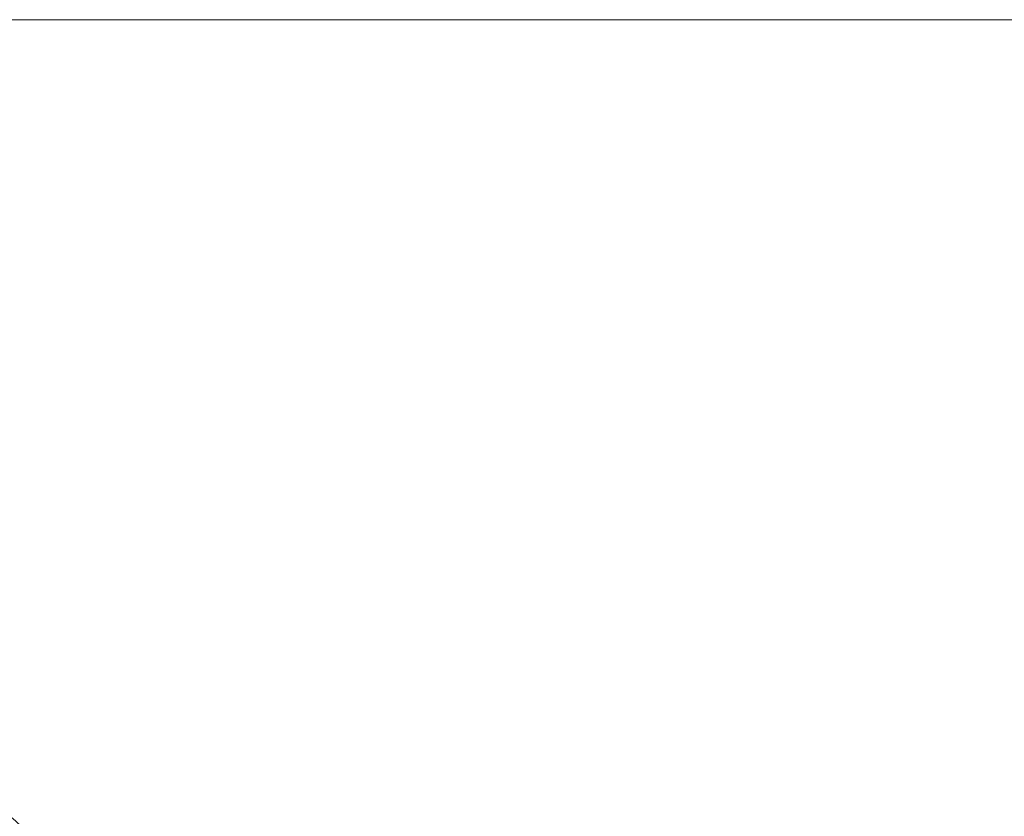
# Model space of a CAD drawing. Header units: centimetres. Extents: x -26 to 27.3, y -21.7 to -19.9.
# Tile 98 of 202: x -8.1223 to -8.0898, y -19.8862 to -19.8599. Entities that reach past the tile are written whole.
import ezdxf

# ---------------------------------------------------------------- set-up
doc = ezdxf.new("R2010")
doc.units = ezdxf.units.CM
doc.header["$LTSCALE"] = 2.54
doc.layers.add('Lucido design-1', color=7, linetype='Continuous')

# ---------------------------------------------------------------- blocks, each defined once
blk = doc.blocks.new('Gruppo-4-1')
at = {"color": 7, "linetype": 'Continuous', "lineweight": 9}
for points, invisible_edges in [([(27.209853, -19.859935, 330.489196), (27.209853, -19.859888, 330.486121), (-25.890147, -19.859888, 330.486121), (-25.890147, -19.859935, 330.489196)], 8), ([(-25.890147, -19.859888, 329.886121), (-8.064718, -19.859888, 330.271699), (-8.072527, -19.859888, 330.268367)], 9), ([(-25.890147, -19.859888, 329.886121), (-8.048712, -19.859888, 330.277355), (-8.056775, -19.859888, 330.274697)], 9), ([(-8.056775, -19.859888, 330.274697), (-8.064718, -19.859888, 330.271699), (-25.890147, -19.859888, 329.886121)], 10), ([(-8.072527, -19.859888, 330.268367), (-8.080188, -19.859888, 330.264707), (-25.890147, -19.859888, 329.886121)], 10), ([(-25.890147, -19.859888, 329.886121), (-25.890147, -19.859888, 330.486121), (-8.007108, -19.859888, 330.285401), (-8.015551, -19.859888, 330.284502)], 10), ([(-8.015551, -19.859888, 330.284502), (-8.023947, -19.859888, 330.283245), (-25.890147, -19.859888, 329.886121)], 10), ([(-25.890147, -19.859888, 329.886121), (-8.115791, -19.859888, 330.241729), (-8.122282, -19.859888, 330.236256)], 9), ([(-25.890147, -19.859888, 329.886121), (-8.102142, -19.859888, 330.251823), (-8.109074, -19.859888, 330.246921)], 9), ([(-25.890147, -19.859888, 329.886121), (-8.087686, -19.859888, 330.260724), (-8.095008, -19.859888, 330.256427)], 9), ([(-8.080188, -19.859888, 330.264707), (-8.087686, -19.859888, 330.260724), (-25.890147, -19.859888, 329.886121)], 10), ([(-25.890147, -19.859888, 329.886121), (-8.032283, -19.859888, 330.281633), (-8.040543, -19.859888, 330.279668)], 9), ([(-8.023947, -19.859888, 330.283245), (-8.032283, -19.859888, 330.281633), (-25.890147, -19.859888, 329.886121)], 10), ([(-8.109074, -19.859888, 330.246921), (-8.115791, -19.859888, 330.241729), (-25.890147, -19.859888, 329.886121)], 10), ([(-8.095008, -19.859888, 330.256427), (-8.102142, -19.859888, 330.251823), (-25.890147, -19.859888, 329.886121)], 10), ([(-8.040543, -19.859888, 330.279668), (-8.048712, -19.859888, 330.277355), (-25.890147, -19.859888, 329.886121)], 10), ([(-25.890147, -19.859888, 330.486121), (9.309853, -19.859888, 330.286121), (-7.990147, -19.859888, 330.286121)], 9), ([(9.309853, -19.859888, 330.286121), (-25.890147, -19.859888, 330.486121), (27.209853, -19.859888, 330.486121)], 9), ([(-7.990147, -19.859888, 330.286121), (-7.998635, -19.859888, 330.285941), (-25.890147, -19.859888, 330.486121)], 10), ([(-7.998635, -19.859888, 330.285941), (-8.007108, -19.859888, 330.285401), (-25.890147, -19.859888, 330.486121)], 10), ([(-25.890147, -19.859935, 330.489196), (-25.890147, -19.860002, 330.490482), (27.209853, -19.860002, 330.490482), (27.209853, -19.859935, 330.489196)], 10), ([(27.209853, -19.860149, 330.493342), (27.209853, -19.860002, 330.490482), (-25.890147, -19.860002, 330.490482), (-25.890147, -19.860149, 330.493342)], 10), ([(-8.128535, -19.859888, 330.230513), (-8.122282, -19.859888, 330.236256), (-8.119401, -19.859983, 330.232983), (-8.125518, -19.859983, 330.227365)], 14), ([(-8.125518, -19.859983, 330.227365), (-8.119401, -19.859983, 330.232983), (-8.116671, -19.860249, 330.229881), (-8.122659, -19.860249, 330.224382)], 15), ([(-8.122282, -19.859888, 330.236256), (-8.115791, -19.859888, 330.241729), (-8.113052, -19.859983, 330.238336), (-8.119401, -19.859983, 330.232983)], 14), ([(-8.119401, -19.859983, 330.232983), (-8.113052, -19.859983, 330.238336), (-8.110456, -19.860249, 330.235121), (-8.116671, -19.860249, 330.229881)], 15), ([(-8.115791, -19.859888, 330.241729), (-8.109074, -19.859888, 330.246921), (-8.106481, -19.859983, 330.243416), (-8.113052, -19.859983, 330.238336)], 14), ([(-8.113052, -19.859983, 330.238336), (-8.106481, -19.859983, 330.243416), (-8.104024, -19.860249, 330.240093), (-8.110456, -19.860249, 330.235121)], 15), ([(-8.109074, -19.859888, 330.246921), (-8.102142, -19.859888, 330.251823), (-8.099701, -19.859983, 330.248211), (-8.106481, -19.859983, 330.243416)], 14), ([(-8.106481, -19.859983, 330.243416), (-8.099701, -19.859983, 330.248211), (-8.097386, -19.860249, 330.244787), (-8.104024, -19.860249, 330.240093)], 15), ([(-8.102142, -19.859888, 330.251823), (-8.095008, -19.859888, 330.256427), (-8.092723, -19.859983, 330.252715), (-8.099701, -19.859983, 330.248211)], 14), ([(-8.099701, -19.859983, 330.248211), (-8.092723, -19.859983, 330.252715), (-8.090556, -19.860249, 330.249196), (-8.097386, -19.860249, 330.244787)], 15), ([(-8.095008, -19.859888, 330.256427), (-8.087686, -19.859888, 330.260724), (-8.08556, -19.859983, 330.256918), (-8.092723, -19.859983, 330.252715)], 14), ([(-8.092723, -19.859983, 330.252715), (-8.08556, -19.859983, 330.256918), (-8.083544, -19.860249, 330.25331), (-8.090556, -19.860249, 330.249196)], 15), ([(-25.890147, -19.860149, 330.493342), (-25.890147, -19.860288, 330.494835), (27.209853, -19.860288, 330.494835), (27.209853, -19.860149, 330.493342)], 10), ([(27.209853, -19.860535, 330.497478), (27.209853, -19.860288, 330.494835), (-25.890147, -19.860288, 330.494835), (-25.890147, -19.860535, 330.497478)], 10), ([(-8.128407, -19.860249, 330.218633), (-8.122659, -19.860249, 330.224382), (-8.119812, -19.860686, 330.221411), (-8.125437, -19.860686, 330.215786)], 15), ([(-8.122659, -19.860249, 330.224382), (-8.116671, -19.860249, 330.229881), (-8.113953, -19.860686, 330.226792), (-8.119812, -19.860686, 330.221411)], 15), ([(-8.116671, -19.860249, 330.229881), (-8.110456, -19.860249, 330.235121), (-8.107871, -19.860686, 330.23192), (-8.113953, -19.860686, 330.226792)], 15), ([(-8.110456, -19.860249, 330.235121), (-8.104024, -19.860249, 330.240093), (-8.101577, -19.860686, 330.236785), (-8.107871, -19.860686, 330.23192)], 15), ([(-8.104024, -19.860249, 330.240093), (-8.097386, -19.860249, 330.244787), (-8.095083, -19.860686, 330.241379), (-8.101577, -19.860686, 330.236785)], 15), ([(-8.097386, -19.860249, 330.244787), (-8.090556, -19.860249, 330.249196), (-8.088399, -19.860686, 330.245692), (-8.095083, -19.860686, 330.241379)], 15), ([(-8.090556, -19.860249, 330.249196), (-8.083544, -19.860249, 330.25331), (-8.081538, -19.860686, 330.249718), (-8.088399, -19.860686, 330.245692)], 15), ([(-25.890147, -19.860535, 330.497478), (-25.890147, -19.860764, 330.499171), (27.209853, -19.860764, 330.499171), (27.209853, -19.860535, 330.497478)], 10), ([(27.209853, -19.861093, 330.501599), (27.209853, -19.860764, 330.499171), (-25.890147, -19.860764, 330.499171), (-25.890147, -19.861093, 330.501599)], 10), ([(-8.125437, -19.860686, 330.215786), (-8.119812, -19.860686, 330.221411), (-8.116982, -19.861292, 330.218459), (-8.122484, -19.861292, 330.212957)], 15), ([(-8.119812, -19.860686, 330.221411), (-8.113953, -19.860686, 330.226792), (-8.111251, -19.861292, 330.223723), (-8.116982, -19.861292, 330.218459)], 15), ([(-8.113953, -19.860686, 330.226792), (-8.107871, -19.860686, 330.23192), (-8.105302, -19.861292, 330.228739), (-8.111251, -19.861292, 330.223723)], 15), ([(-8.107871, -19.860686, 330.23192), (-8.101577, -19.860686, 330.236785), (-8.099146, -19.861292, 330.233497), (-8.105302, -19.861292, 330.228739)], 15), ([(-8.101577, -19.860686, 330.236785), (-8.095083, -19.860686, 330.241379), (-8.092793, -19.861292, 330.237991), (-8.099146, -19.861292, 330.233497)], 15), ([(-8.095083, -19.860686, 330.241379), (-8.088399, -19.860686, 330.245692), (-8.086255, -19.861292, 330.24221), (-8.092793, -19.861292, 330.237991)], 15), ([(-25.890147, -19.861093, 330.501599), (-25.890147, -19.861428, 330.503483), (27.209853, -19.861428, 330.503483), (27.209853, -19.861093, 330.501599)], 10), ([(-8.127748, -19.861292, 330.207226), (-8.122484, -19.861292, 330.212957), (-8.119555, -19.862065, 330.210149), (-8.124703, -19.862065, 330.204545)], 15), ([(-8.122484, -19.861292, 330.212957), (-8.116982, -19.861292, 330.218459), (-8.114175, -19.862065, 330.21553), (-8.119555, -19.862065, 330.210149)], 15), ([(-8.116982, -19.861292, 330.218459), (-8.111251, -19.861292, 330.223723), (-8.108571, -19.862065, 330.220677), (-8.114175, -19.862065, 330.21553)], 15), ([(-8.111251, -19.861292, 330.223723), (-8.105302, -19.861292, 330.228739), (-8.102753, -19.862065, 330.225582), (-8.108571, -19.862065, 330.220677)], 15), ([(-8.105302, -19.861292, 330.228739), (-8.099146, -19.861292, 330.233497), (-8.096733, -19.862065, 330.230235), (-8.102753, -19.862065, 330.225582)], 15), ([(-8.099146, -19.861292, 330.233497), (-8.092793, -19.861292, 330.237991), (-8.090521, -19.862065, 330.234629), (-8.096733, -19.862065, 330.230235)], 15), ([(-8.092793, -19.861292, 330.237991), (-8.086255, -19.861292, 330.24221), (-8.084127, -19.862065, 330.238755), (-8.090521, -19.862065, 330.234629)], 15), ([(27.209853, -19.861823, 330.505696), (27.209853, -19.861428, 330.503483), (-25.890147, -19.861428, 330.503483), (-25.890147, -19.861823, 330.505696)], 10), ([(-25.890147, -19.861823, 330.505696), (-25.890147, -19.86228, 330.507761), (27.209853, -19.86228, 330.507761), (27.209853, -19.861823, 330.505696)], 10), ([(27.209853, -19.862723, 330.509763), (27.209853, -19.86228, 330.507761), (-25.890147, -19.86228, 330.507761), (-25.890147, -19.862723, 330.509763)], 10), ([(-8.129607, -19.862065, 330.198728), (-8.124703, -19.862065, 330.204545), (-8.121686, -19.863005, 330.20189), (-8.126481, -19.863005, 330.196203)], 15), ([(-8.124703, -19.862065, 330.204545), (-8.119555, -19.862065, 330.210149), (-8.116654, -19.863005, 330.207369), (-8.121686, -19.863005, 330.20189)], 15), ([(-8.119555, -19.862065, 330.210149), (-8.114175, -19.862065, 330.21553), (-8.111394, -19.863005, 330.212629), (-8.116654, -19.863005, 330.207369)], 15), ([(-8.114175, -19.862065, 330.21553), (-8.108571, -19.862065, 330.220677), (-8.105916, -19.863005, 330.21766), (-8.111394, -19.863005, 330.212629)], 15), ([(-8.108571, -19.862065, 330.220677), (-8.102753, -19.862065, 330.225582), (-8.100229, -19.863005, 330.222455), (-8.105916, -19.863005, 330.21766)], 15), ([(-8.102753, -19.862065, 330.225582), (-8.096733, -19.862065, 330.230235), (-8.094344, -19.863005, 330.227005), (-8.100229, -19.863005, 330.222455)], 15), ([(-8.096733, -19.862065, 330.230235), (-8.090521, -19.862065, 330.234629), (-8.08827, -19.863005, 330.2313), (-8.094344, -19.863005, 330.227005)], 15), ([(-8.090521, -19.862065, 330.234629), (-8.084127, -19.862065, 330.238755), (-8.08202, -19.863005, 330.235333), (-8.08827, -19.863005, 330.2313)], 15), ([(-25.890147, -19.862723, 330.509763), (-25.890147, -19.863316, 330.511998), (27.209853, -19.863316, 330.511998), (27.209853, -19.862723, 330.509763)], 10), ([(-8.126481, -19.863005, 330.196203), (-8.121686, -19.863005, 330.20189), (-8.118704, -19.864108, 330.199266), (-8.12339, -19.864108, 330.193708)], 15), ([(-8.121686, -19.863005, 330.20189), (-8.116654, -19.863005, 330.207369), (-8.113786, -19.864108, 330.20462), (-8.118704, -19.864108, 330.199266)], 15), ([(-8.116654, -19.863005, 330.207369), (-8.111394, -19.863005, 330.212629), (-8.108645, -19.864108, 330.20976), (-8.113786, -19.864108, 330.20462)], 15), ([(-8.111394, -19.863005, 330.212629), (-8.105916, -19.863005, 330.21766), (-8.103291, -19.864108, 330.214678), (-8.108645, -19.864108, 330.20976)], 15), ([(-8.105916, -19.863005, 330.21766), (-8.100229, -19.863005, 330.222455), (-8.097733, -19.864108, 330.219364), (-8.103291, -19.864108, 330.214678)], 15), ([(-8.100229, -19.863005, 330.222455), (-8.094344, -19.863005, 330.227005), (-8.091981, -19.864108, 330.22381), (-8.097733, -19.864108, 330.219364)], 15), ([(-8.094344, -19.863005, 330.227005), (-8.08827, -19.863005, 330.2313), (-8.086046, -19.864108, 330.228008), (-8.091981, -19.864108, 330.22381)], 15), ([(27.209853, -19.863793, 330.513793), (27.209853, -19.863316, 330.511998), (-25.890147, -19.863316, 330.511998), (-25.890147, -19.863793, 330.513793)], 10), ([(-25.890147, -19.863793, 330.513793), (-25.890147, -19.864536, 330.516186), (27.209853, -19.864536, 330.516186), (27.209853, -19.863793, 330.513793)], 10), ([(-8.127836, -19.864108, 330.187956), (-8.12339, -19.864108, 330.193708), (-8.120339, -19.865374, 330.191245), (-8.124684, -19.865374, 330.185624)], 15), ([(-8.12339, -19.864108, 330.193708), (-8.118704, -19.864108, 330.199266), (-8.115761, -19.865374, 330.196675), (-8.120339, -19.865374, 330.191245)], 15), ([(-8.118704, -19.864108, 330.199266), (-8.113786, -19.864108, 330.20462), (-8.110955, -19.865374, 330.201907), (-8.115761, -19.865374, 330.196675)], 15), ([(-8.113786, -19.864108, 330.20462), (-8.108645, -19.864108, 330.20976), (-8.105932, -19.865374, 330.20693), (-8.110955, -19.865374, 330.201907)], 15), ([(-8.108645, -19.864108, 330.20976), (-8.103291, -19.864108, 330.214678), (-8.100701, -19.865374, 330.211735), (-8.105932, -19.865374, 330.20693)], 15), ([(-8.103291, -19.864108, 330.214678), (-8.097733, -19.864108, 330.219364), (-8.09527, -19.865374, 330.216314), (-8.100701, -19.865374, 330.211735)], 15), ([(-8.097733, -19.864108, 330.219364), (-8.091981, -19.864108, 330.22381), (-8.08965, -19.865374, 330.220658), (-8.09527, -19.865374, 330.216314)], 15), ([(-8.091981, -19.864108, 330.22381), (-8.086046, -19.864108, 330.228008), (-8.08385, -19.865374, 330.22476), (-8.08965, -19.865374, 330.220658)], 15), ([(27.209853, -19.865031, 330.517778), (27.209853, -19.864536, 330.516186), (-25.890147, -19.864536, 330.516186), (-25.890147, -19.865031, 330.517778)], 10), ([(-25.890147, -19.865031, 330.517778), (-25.890147, -19.865938, 330.520317), (27.209853, -19.865938, 330.520317), (27.209853, -19.865031, 330.517778)], 10), ([(-8.128786, -19.865374, 330.179825), (-8.124684, -19.865374, 330.185624), (-8.121579, -19.866798, 330.183328), (-8.125586, -19.866798, 330.177662)], 15), ([(-8.124684, -19.865374, 330.185624), (-8.120339, -19.865374, 330.191245), (-8.117335, -19.866798, 330.188818), (-8.121579, -19.866798, 330.183328)], 15), ([(-8.120339, -19.865374, 330.191245), (-8.115761, -19.865374, 330.196675), (-8.112862, -19.866798, 330.194124), (-8.117335, -19.866798, 330.188818)], 15), ([(-8.115761, -19.865374, 330.196675), (-8.110955, -19.865374, 330.201907), (-8.108167, -19.866798, 330.199235), (-8.112862, -19.866798, 330.194124)], 15), ([(-8.110955, -19.865374, 330.201907), (-8.105932, -19.865374, 330.20693), (-8.10326, -19.866798, 330.204142), (-8.108167, -19.866798, 330.199235)], 15), ([(-8.105932, -19.865374, 330.20693), (-8.100701, -19.865374, 330.211735), (-8.098149, -19.866798, 330.208836), (-8.10326, -19.866798, 330.204142)], 15), ([(-8.100701, -19.865374, 330.211735), (-8.09527, -19.865374, 330.216314), (-8.092844, -19.866798, 330.213309), (-8.098149, -19.866798, 330.208836)], 15), ([(-8.09527, -19.865374, 330.216314), (-8.08965, -19.865374, 330.220658), (-8.087353, -19.866798, 330.217553), (-8.092844, -19.866798, 330.213309)], 15), ([(27.209853, -19.866436, 330.521712), (27.209853, -19.865938, 330.520317), (-25.890147, -19.865938, 330.520317), (-25.890147, -19.866436, 330.521712)], 10), ([(-25.890147, -19.866436, 330.521712), (-25.890147, -19.867517, 330.524383), (27.209853, -19.867517, 330.524383), (27.209853, -19.866436, 330.521712)], 10), ([(-8.125586, -19.866798, 330.177662), (-8.121579, -19.866798, 330.183328), (-8.118526, -19.868378, 330.18107), (-8.12244, -19.868378, 330.175536)], 15), ([(-8.121579, -19.866798, 330.183328), (-8.117335, -19.866798, 330.188818), (-8.114381, -19.868378, 330.186433), (-8.118526, -19.868378, 330.18107)], 15), ([(-8.117335, -19.866798, 330.188818), (-8.112862, -19.866798, 330.194124), (-8.110012, -19.868378, 330.191616), (-8.114381, -19.868378, 330.186433)], 15), ([(-8.112862, -19.866798, 330.194124), (-8.108167, -19.866798, 330.199235), (-8.105426, -19.868378, 330.196608), (-8.110012, -19.868378, 330.191616)], 15), ([(-8.108167, -19.866798, 330.199235), (-8.10326, -19.866798, 330.204142), (-8.100633, -19.868378, 330.201401), (-8.105426, -19.868378, 330.196608)], 15), ([(-8.10326, -19.866798, 330.204142), (-8.098149, -19.866798, 330.208836), (-8.095641, -19.868378, 330.205986), (-8.100633, -19.868378, 330.201401)], 15), ([(-8.098149, -19.866798, 330.208836), (-8.092844, -19.866798, 330.213309), (-8.090459, -19.868378, 330.210355), (-8.095641, -19.868378, 330.205986)], 15), ([(-8.092844, -19.866798, 330.213309), (-8.087353, -19.866798, 330.217553), (-8.085096, -19.868378, 330.214501), (-8.090459, -19.868378, 330.210355)], 15), ([(27.209853, -19.868005, 330.525586), (27.209853, -19.867517, 330.524383), (-25.890147, -19.867517, 330.524383), (-25.890147, -19.868005, 330.525586)], 10), ([(-25.890147, -19.868005, 330.525586), (-25.890147, -19.869273, 330.528376), (27.209853, -19.869273, 330.528376), (27.209853, -19.868005, 330.525586)], 10), ([(-8.126116, -19.868378, 330.169841), (-8.12244, -19.868378, 330.175536), (-8.119354, -19.870112, 330.17345), (-8.122944, -19.870112, 330.167888)], 15), ([(-8.12244, -19.868378, 330.175536), (-8.118526, -19.868378, 330.18107), (-8.115531, -19.870112, 330.178855), (-8.119354, -19.870112, 330.17345)], 15), ([(-8.118526, -19.868378, 330.18107), (-8.114381, -19.868378, 330.186433), (-8.111482, -19.870112, 330.184093), (-8.115531, -19.870112, 330.178855)], 15), ([(-8.114381, -19.868378, 330.186433), (-8.110012, -19.868378, 330.191616), (-8.107215, -19.870112, 330.189154), (-8.111482, -19.870112, 330.184093)], 15), ([(-8.110012, -19.868378, 330.191616), (-8.105426, -19.868378, 330.196608), (-8.102737, -19.870112, 330.19403), (-8.107215, -19.870112, 330.189154)], 15), ([(-8.105426, -19.868378, 330.196608), (-8.100633, -19.868378, 330.201401), (-8.098056, -19.870112, 330.198711), (-8.102737, -19.870112, 330.19403)], 15), ([(-8.100633, -19.868378, 330.201401), (-8.095641, -19.868378, 330.205986), (-8.09318, -19.870112, 330.20319), (-8.098056, -19.870112, 330.198711)], 15), ([(-8.095641, -19.868378, 330.205986), (-8.090459, -19.868378, 330.210355), (-8.088119, -19.870112, 330.207457), (-8.09318, -19.870112, 330.20319)], 15), ([(-8.090459, -19.868378, 330.210355), (-8.085096, -19.868378, 330.214501), (-8.082881, -19.870112, 330.211506), (-8.088119, -19.870112, 330.207457)], 15), ([(27.209853, -19.869736, 330.529396), (27.209853, -19.869273, 330.528376), (-25.890147, -19.869273, 330.528376), (-25.890147, -19.869736, 330.529396)], 10), ([(-25.890147, -19.869736, 330.529396), (-25.890147, -19.871201, 330.532289), (27.209853, -19.871201, 330.532289), (27.209853, -19.869736, 330.529396)], 10), ([(-8.126294, -19.870112, 330.162178), (-8.122944, -19.870112, 330.167888), (-8.119838, -19.871996, 330.165975), (-8.12311, -19.871996, 330.160399)], 15), ([(-8.122944, -19.870112, 330.167888), (-8.119354, -19.870112, 330.17345), (-8.116332, -19.871996, 330.171407), (-8.119838, -19.871996, 330.165975)], 15), ([(-8.119354, -19.870112, 330.17345), (-8.115531, -19.870112, 330.178855), (-8.112598, -19.871996, 330.176686), (-8.116332, -19.871996, 330.171407)], 15), ([(-8.115531, -19.870112, 330.178855), (-8.111482, -19.870112, 330.184093), (-8.108644, -19.871996, 330.181801), (-8.112598, -19.871996, 330.176686)], 15), ([(-8.111482, -19.870112, 330.184093), (-8.107215, -19.870112, 330.189154), (-8.104477, -19.871996, 330.186744), (-8.108644, -19.871996, 330.181801)], 15), ([(-8.107215, -19.870112, 330.189154), (-8.102737, -19.870112, 330.19403), (-8.100103, -19.871996, 330.191506), (-8.104477, -19.871996, 330.186744)], 15), ([(-8.102737, -19.870112, 330.19403), (-8.098056, -19.870112, 330.198711), (-8.095532, -19.871996, 330.196078), (-8.100103, -19.871996, 330.191506)], 15), ([(-8.098056, -19.870112, 330.198711), (-8.09318, -19.870112, 330.20319), (-8.09077, -19.871996, 330.200451), (-8.095532, -19.871996, 330.196078)], 15), ([(-8.09318, -19.870112, 330.20319), (-8.088119, -19.870112, 330.207457), (-8.085827, -19.871996, 330.204619), (-8.09077, -19.871996, 330.200451)], 15), ([(27.209853, -19.871627, 330.533133), (27.209853, -19.871201, 330.532289), (-25.890147, -19.871201, 330.532289), (-25.890147, -19.871627, 330.533133)], 10), ([(-25.890147, -19.871627, 330.533133), (-25.890147, -19.873297, 330.536115), (27.209853, -19.873297, 330.536115), (27.209853, -19.871627, 330.533133)], 10), ([(-8.126142, -19.871996, 330.154689), (-8.12311, -19.871996, 330.160399), (-8.119998, -19.874026, 330.158661), (-8.12296, -19.874026, 330.153084)], 15), ([(-8.12311, -19.871996, 330.160399), (-8.119838, -19.871996, 330.165975), (-8.116803, -19.874026, 330.164106), (-8.119998, -19.874026, 330.158661)], 15), ([(-8.119838, -19.871996, 330.165975), (-8.116332, -19.871996, 330.171407), (-8.113379, -19.874026, 330.169412), (-8.116803, -19.874026, 330.164106)], 15), ([(-8.116332, -19.871996, 330.171407), (-8.112598, -19.871996, 330.176686), (-8.109733, -19.874026, 330.174567), (-8.113379, -19.874026, 330.169412)], 15), ([(-8.112598, -19.871996, 330.176686), (-8.108644, -19.871996, 330.181801), (-8.105871, -19.874026, 330.179562), (-8.109733, -19.874026, 330.174567)], 15), ([(-8.108644, -19.871996, 330.181801), (-8.104477, -19.871996, 330.186744), (-8.101801, -19.874026, 330.18439), (-8.105871, -19.874026, 330.179562)], 15), ([(-8.104477, -19.871996, 330.186744), (-8.100103, -19.871996, 330.191506), (-8.09753, -19.874026, 330.18904), (-8.101801, -19.874026, 330.18439)], 15), ([(-8.100103, -19.871996, 330.191506), (-8.095532, -19.871996, 330.196078), (-8.093065, -19.874026, 330.193504), (-8.09753, -19.874026, 330.18904)], 15), ([(-8.095532, -19.871996, 330.196078), (-8.09077, -19.871996, 330.200451), (-8.088415, -19.874026, 330.197776), (-8.093065, -19.874026, 330.193504)], 15), ([(-8.09077, -19.871996, 330.200451), (-8.085827, -19.871996, 330.204619), (-8.083588, -19.874026, 330.201846), (-8.088415, -19.874026, 330.197776)], 15), ([(27.209853, -19.873675, 330.536791), (27.209853, -19.873297, 330.536115), (-25.890147, -19.873297, 330.536115), (-25.890147, -19.873675, 330.536791)], 10), ([(-25.890147, -19.873675, 330.536791), (-25.890147, -19.875558, 330.539846), (27.209853, -19.875558, 330.539846), (27.209853, -19.873675, 330.536791)], 10), ([(-8.125682, -19.874026, 330.147387), (-8.12296, -19.874026, 330.153084), (-8.119857, -19.876198, 330.15152), (-8.122516, -19.876198, 330.145956)], 15), ([(-8.12296, -19.874026, 330.153084), (-8.119998, -19.874026, 330.158661), (-8.116965, -19.876198, 330.156966), (-8.119857, -19.876198, 330.15152)], 15), ([(-8.119998, -19.874026, 330.158661), (-8.116803, -19.874026, 330.164106), (-8.113844, -19.876198, 330.162284), (-8.116965, -19.876198, 330.156966)], 15), ([(-8.116803, -19.874026, 330.164106), (-8.113379, -19.874026, 330.169412), (-8.1105, -19.876198, 330.167466), (-8.113844, -19.876198, 330.162284)], 15), ([(-8.113379, -19.874026, 330.169412), (-8.109733, -19.874026, 330.174567), (-8.106939, -19.876198, 330.1725), (-8.1105, -19.876198, 330.167466)], 15), ([(-8.109733, -19.874026, 330.174567), (-8.105871, -19.874026, 330.179562), (-8.103168, -19.876198, 330.177379), (-8.106939, -19.876198, 330.1725)], 15), ([(-8.105871, -19.874026, 330.179562), (-8.101801, -19.874026, 330.18439), (-8.099193, -19.876198, 330.182094), (-8.103168, -19.876198, 330.177379)], 15), ([(-8.101801, -19.874026, 330.18439), (-8.09753, -19.874026, 330.18904), (-8.095021, -19.876198, 330.186635), (-8.099193, -19.876198, 330.182094)], 15), ([(-8.09753, -19.874026, 330.18904), (-8.093065, -19.874026, 330.193504), (-8.090661, -19.876198, 330.190996), (-8.095021, -19.876198, 330.186635)], 15), ([(-8.093065, -19.874026, 330.193504), (-8.088415, -19.874026, 330.197776), (-8.086119, -19.876198, 330.195167), (-8.090661, -19.876198, 330.190996)], 15), ([(27.209853, -19.875877, 330.540363), (27.209853, -19.875558, 330.539846), (-25.890147, -19.875558, 330.539846), (-25.890147, -19.875877, 330.540363)], 10), ([(-25.890147, -19.875877, 330.540363), (-25.890147, -19.87798, 330.543474), (27.209853, -19.87798, 330.543474), (27.209853, -19.875877, 330.540363)], 10), ([(-8.127113, -19.876198, 330.134515), (-8.124936, -19.876198, 330.140284), (-8.1218, -19.878509, 330.139024), (-8.123926, -19.878509, 330.133389)], 15), ([(-8.124936, -19.876198, 330.140284), (-8.122516, -19.876198, 330.145956), (-8.119436, -19.878509, 330.144564), (-8.1218, -19.878509, 330.139024)], 15), ([(-8.122516, -19.876198, 330.145956), (-8.119857, -19.876198, 330.15152), (-8.116839, -19.878509, 330.149998), (-8.119436, -19.878509, 330.144564)], 15), ([(-8.119857, -19.876198, 330.15152), (-8.116965, -19.876198, 330.156966), (-8.114014, -19.878509, 330.155318), (-8.116839, -19.878509, 330.149998)], 15), ([(-8.116965, -19.876198, 330.156966), (-8.113844, -19.876198, 330.162284), (-8.110965, -19.878509, 330.160512), (-8.114014, -19.878509, 330.155318)], 15), ([(-8.113844, -19.876198, 330.162284), (-8.1105, -19.876198, 330.167466), (-8.107699, -19.878509, 330.165573), (-8.110965, -19.878509, 330.160512)], 15), ([(-8.1105, -19.876198, 330.167466), (-8.106939, -19.876198, 330.1725), (-8.104221, -19.878509, 330.17049), (-8.107699, -19.878509, 330.165573)], 15), ([(-8.106939, -19.876198, 330.1725), (-8.103168, -19.876198, 330.177379), (-8.100538, -19.878509, 330.175256), (-8.104221, -19.878509, 330.17049)], 15), ([(-8.103168, -19.876198, 330.177379), (-8.099193, -19.876198, 330.182094), (-8.096655, -19.878509, 330.179861), (-8.100538, -19.878509, 330.175256)], 15), ([(-8.099193, -19.876198, 330.182094), (-8.095021, -19.876198, 330.186635), (-8.092581, -19.878509, 330.184297), (-8.096655, -19.878509, 330.179861)], 15), ([(-8.095021, -19.876198, 330.186635), (-8.090661, -19.876198, 330.190996), (-8.088322, -19.878509, 330.188556), (-8.092581, -19.878509, 330.184297)], 15), ([(-8.090661, -19.876198, 330.190996), (-8.086119, -19.876198, 330.195167), (-8.083886, -19.878509, 330.19263), (-8.088322, -19.878509, 330.188556)], 15), ([(27.209853, -19.878229, 330.543844), (27.209853, -19.87798, 330.543474), (-25.890147, -19.87798, 330.543474), (-25.890147, -19.878229, 330.543844)], 10), ([(-25.890147, -19.878229, 330.543844), (-25.890147, -19.880557, 330.546994), (27.209853, -19.880557, 330.546994), (27.209853, -19.878229, 330.543844)], 10), ([(-8.125812, -19.878509, 330.127668), (-8.123926, -19.878509, 330.133389), (-8.120834, -19.880954, 330.132296), (-8.122676, -19.880954, 330.126708)], 15), ([(-8.123926, -19.878509, 330.133389), (-8.1218, -19.878509, 330.139024), (-8.118757, -19.880954, 330.137801), (-8.120834, -19.880954, 330.132296)], 15), ([(-8.1218, -19.878509, 330.139024), (-8.119436, -19.878509, 330.144564), (-8.116447, -19.880954, 330.143213), (-8.118757, -19.880954, 330.137801)], 15), ([(-8.119436, -19.878509, 330.144564), (-8.116839, -19.878509, 330.149998), (-8.11391, -19.880954, 330.148522), (-8.116447, -19.880954, 330.143213)], 15), ([(-8.116839, -19.878509, 330.149998), (-8.114014, -19.878509, 330.155318), (-8.111151, -19.880954, 330.153718), (-8.11391, -19.880954, 330.148522)], 15), ([(-8.114014, -19.878509, 330.155318), (-8.110965, -19.878509, 330.160512), (-8.108173, -19.880954, 330.158793), (-8.111151, -19.880954, 330.153718)], 15), ([(-8.110965, -19.878509, 330.160512), (-8.107699, -19.878509, 330.165573), (-8.104982, -19.880954, 330.163736), (-8.108173, -19.880954, 330.158793)], 15), ([(-8.107699, -19.878509, 330.165573), (-8.104221, -19.878509, 330.17049), (-8.101585, -19.880954, 330.16854), (-8.104982, -19.880954, 330.163736)], 15), ([(-8.104221, -19.878509, 330.17049), (-8.100538, -19.878509, 330.175256), (-8.097986, -19.880954, 330.173196), (-8.101585, -19.880954, 330.16854)], 15), ([(-8.100538, -19.878509, 330.175256), (-8.096655, -19.878509, 330.179861), (-8.094193, -19.880954, 330.177694), (-8.097986, -19.880954, 330.173196)], 15), ([(-8.096655, -19.878509, 330.179861), (-8.092581, -19.878509, 330.184297), (-8.090213, -19.880954, 330.182027), (-8.094193, -19.880954, 330.177694)], 15), ([(-8.092581, -19.878509, 330.184297), (-8.088322, -19.878509, 330.188556), (-8.086053, -19.880954, 330.186188), (-8.090213, -19.880954, 330.182027)], 15), ([(27.209853, -19.880728, 330.547225), (27.209853, -19.880557, 330.546994), (-25.890147, -19.880557, 330.546994), (-25.890147, -19.880728, 330.547225)], 10), ([(-25.890147, -19.880728, 330.547225), (-25.890147, -19.883286, 330.550399), (27.209853, -19.883286, 330.550399), (27.209853, -19.880728, 330.547225)], 10), ([(-8.12564, -19.880954, 330.115323), (-8.124279, -19.880954, 330.121047), (-8.121207, -19.883529, 330.120247), (-8.122538, -19.883529, 330.114654)], 15), ([(-8.124279, -19.880954, 330.121047), (-8.122676, -19.880954, 330.126708), (-8.119641, -19.883529, 330.125779), (-8.121207, -19.883529, 330.120247)], 15), ([(-8.122676, -19.880954, 330.126708), (-8.120834, -19.880954, 330.132296), (-8.117841, -19.883529, 330.131239), (-8.119641, -19.883529, 330.125779)], 15), ([(-8.120834, -19.880954, 330.132296), (-8.118757, -19.880954, 330.137801), (-8.115811, -19.883529, 330.136618), (-8.117841, -19.883529, 330.131239)], 15), ([(-8.118757, -19.880954, 330.137801), (-8.116447, -19.880954, 330.143213), (-8.113555, -19.883529, 330.141905), (-8.115811, -19.883529, 330.136618)], 15), ([(-8.116447, -19.880954, 330.143213), (-8.11391, -19.880954, 330.148522), (-8.111076, -19.883529, 330.147093), (-8.113555, -19.883529, 330.141905)], 15), ([(-8.11391, -19.880954, 330.148522), (-8.111151, -19.880954, 330.153718), (-8.10838, -19.883529, 330.15217), (-8.111076, -19.883529, 330.147093)], 15), ([(-8.111151, -19.880954, 330.153718), (-8.108173, -19.880954, 330.158793), (-8.10547, -19.883529, 330.157129), (-8.10838, -19.883529, 330.15217)], 15), ([(-8.108173, -19.880954, 330.158793), (-8.104982, -19.880954, 330.163736), (-8.102352, -19.883529, 330.161959), (-8.10547, -19.883529, 330.157129)], 15), ([(-8.104982, -19.880954, 330.163736), (-8.101585, -19.880954, 330.16854), (-8.099033, -19.883529, 330.166653), (-8.102352, -19.883529, 330.161959)], 15), ([(-8.101585, -19.880954, 330.16854), (-8.097986, -19.880954, 330.173196), (-8.095517, -19.883529, 330.171202), (-8.099033, -19.883529, 330.166653)], 15), ([(-8.097986, -19.880954, 330.173196), (-8.094193, -19.880954, 330.177694), (-8.091811, -19.883529, 330.175597), (-8.095517, -19.883529, 330.171202)], 15), ([(-8.094193, -19.880954, 330.177694), (-8.090213, -19.880954, 330.182027), (-8.087922, -19.883529, 330.179831), (-8.091811, -19.883529, 330.175597)], 15), ([(-8.090213, -19.880954, 330.182027), (-8.086053, -19.880954, 330.186188), (-8.083857, -19.883529, 330.183896), (-8.087922, -19.883529, 330.179831)], 15), ([(27.209853, -19.883369, 330.550502), (27.209853, -19.883286, 330.550399), (-25.890147, -19.883286, 330.550399), (-25.890147, -19.883369, 330.550502)], 10), ([(-25.890147, -19.883369, 330.550502), (-25.890147, -19.886149, 330.553668), (27.209853, -19.886149, 330.553668), (27.209853, -19.883369, 330.550502)], 10), ([(-8.125455, -19.883529, 330.091869), (-8.125089, -19.883529, 330.097607), (-8.122037, -19.886228, 330.097347), (-8.122395, -19.886228, 330.091739)], 15), ([(-8.125089, -19.883529, 330.097607), (-8.12448, -19.883529, 330.103324), (-8.121442, -19.886228, 330.102934), (-8.122037, -19.886228, 330.097347)], 15), ([(-8.12448, -19.883529, 330.103324), (-8.123629, -19.883529, 330.109009), (-8.12061, -19.886228, 330.108492), (-8.121442, -19.886228, 330.102934)], 15), ([(-8.123629, -19.883529, 330.109009), (-8.122538, -19.883529, 330.114654), (-8.119543, -19.886228, 330.114008), (-8.12061, -19.886228, 330.108492)], 15), ([(-8.122538, -19.883529, 330.114654), (-8.121207, -19.883529, 330.120247), (-8.118243, -19.886228, 330.119475), (-8.119543, -19.886228, 330.114008)], 15), ([(-8.121207, -19.883529, 330.120247), (-8.119641, -19.883529, 330.125779), (-8.116712, -19.886228, 330.124882), (-8.118243, -19.886228, 330.119475)], 15), ([(-8.119641, -19.883529, 330.125779), (-8.117841, -19.883529, 330.131239), (-8.114953, -19.886228, 330.130218), (-8.116712, -19.886228, 330.124882)], 15), ([(-8.117841, -19.883529, 330.131239), (-8.115811, -19.883529, 330.136618), (-8.112969, -19.886228, 330.135475), (-8.114953, -19.886228, 330.130218)], 15), ([(-8.115811, -19.883529, 330.136618), (-8.113555, -19.883529, 330.141905), (-8.110764, -19.886228, 330.140644), (-8.112969, -19.886228, 330.135475)], 15), ([(-8.113555, -19.883529, 330.141905), (-8.111076, -19.883529, 330.147093), (-8.108341, -19.886228, 330.145714), (-8.110764, -19.886228, 330.140644)], 15), ([(-8.111076, -19.883529, 330.147093), (-8.10838, -19.883529, 330.15217), (-8.105705, -19.886228, 330.150676), (-8.108341, -19.886228, 330.145714)], 15), ([(-8.10838, -19.883529, 330.15217), (-8.10547, -19.883529, 330.157129), (-8.102861, -19.886228, 330.155522), (-8.105705, -19.886228, 330.150676)], 15), ([(-8.10547, -19.883529, 330.157129), (-8.102352, -19.883529, 330.161959), (-8.099814, -19.886228, 330.160244), (-8.102861, -19.886228, 330.155522)], 15), ([(-8.102352, -19.883529, 330.161959), (-8.099033, -19.883529, 330.166653), (-8.09657, -19.886228, 330.164831), (-8.099814, -19.886228, 330.160244)], 15), ([(-8.099033, -19.883529, 330.166653), (-8.095517, -19.883529, 330.171202), (-8.093133, -19.886228, 330.169277), (-8.09657, -19.886228, 330.164831)], 15), ([(-8.095517, -19.883529, 330.171202), (-8.091811, -19.883529, 330.175597), (-8.089511, -19.886228, 330.173573), (-8.093133, -19.886228, 330.169277)], 15), ([(-8.091811, -19.883529, 330.175597), (-8.087922, -19.883529, 330.179831), (-8.08571, -19.886228, 330.177711), (-8.089511, -19.886228, 330.173573)], 15), ([(-8.124142, -19.884892, 329.881762), (-8.121019, -19.887761, 329.881762), (-8.121203, -19.887953, 329.877629), (-8.124318, -19.885092, 329.877629)], 15), ([(-8.122529, -19.886245, 329.886121), (-8.120953, -19.887692, 329.886121), (-8.121019, -19.887761, 329.881762), (-8.124142, -19.884892, 329.881762)], 14), ([(-8.124318, -19.885092, 329.877629), (-8.121203, -19.887953, 329.877629), (-8.121505, -19.888268, 329.873515), (-8.124607, -19.88542, 329.873515)], 15), ([(-8.124607, -19.88542, 329.873515), (-8.121505, -19.888268, 329.873515), (-8.121924, -19.888706, 329.869425), (-8.125007, -19.885874, 329.869425)], 15), ([(-8.125007, -19.885874, 329.869425), (-8.121924, -19.888706, 329.869425), (-8.12246, -19.889264, 329.865368), (-8.125518, -19.886455, 329.865368)], 15), ([(-25.890147, -19.886149, 330.553668), (-25.890147, -19.886161, 330.55368), (27.209853, -19.886161, 330.55368), (27.209853, -19.886149, 330.553668)], 10), ([(27.209853, -19.889063, 330.556718), (27.209853, -19.886161, 330.55368), (-25.890147, -19.886161, 330.55368), (-25.890147, -19.889063, 330.556718)], 10)]:
    blk.add_3dface(points, dxfattribs=dict(at, invisible_edges=invisible_edges))

msp = doc.modelspace()

# ---------------------------------------------------------------- block references
at = {"layer": 'Lucido design-1', "color": 7}
msp.add_blockref('Gruppo-4-1', (0, 0), dxfattribs=at)

doc.saveas('drawing.dxf')
